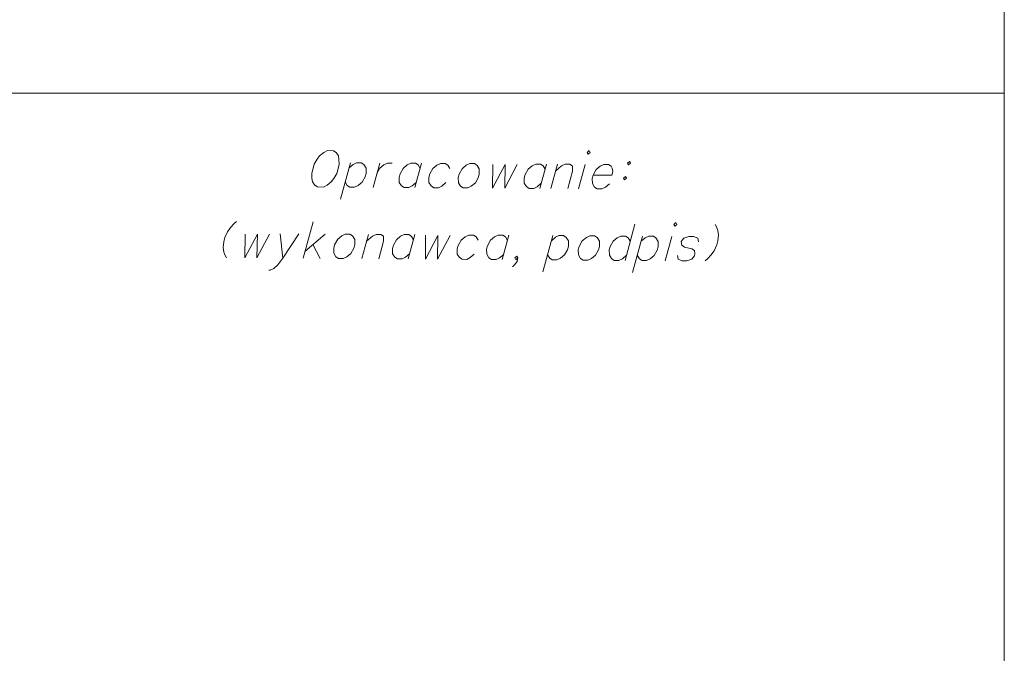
# Model space of a CAD drawing. Header units: metres. Extents: x 5555129 to 5555568, y 5636170 to 5636517.
# Tile 79 of 162: x 5555394 to 5555412, y 5636181 to 5636193. Entities that reach past the tile are written whole.
import ezdxf

# ---------------------------------------------------------------- set-up
doc = ezdxf.new("R2010")
doc.units = ezdxf.units.M
doc.header["$MEASUREMENT"] = 0
doc.layers.add('#RAMKA', color=7, linetype='Continuous', lineweight=18)

# ---------------------------------------------------------------- blocks, each defined once
blk = doc.blocks.new('*U783')
at = {"layer": '#RAMKA', "color": 7, "linetype": 'ByBlock', "lineweight": 18}
blk.add_line((5555398.654109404, 5636188.829416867), (5555398.701278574, 5636188.386386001), dxfattribs=at)
at = {"layer": '#RAMKA', "color": 7, "linetype": 'ByBlock', "lineweight": 18, "flags": 128}
blk.add_lwpolyline([(5555398.991570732, 5636188.827175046), (5555398.701278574, 5636188.386386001), (5555398.610714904, 5636188.261996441), (5555398.537311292, 5636188.199988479), (5555398.472487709, 5636188.169171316), (5555398.444365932, 5636188.169358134)], dxfattribs=at)
blk = doc.blocks.new('*U784')
at = {"layer": '#RAMKA', "color": 7, "linetype": 'ByBlock', "lineweight": 18}
for p, q in [((5555399.248483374, 5636189.044202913), (5555399.066861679, 5636188.383957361)), ((5555399.469640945, 5636188.823999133), (5555399.101181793, 5636188.508720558)), ((5555399.247989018, 5636188.632736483), (5555399.376201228, 5636188.381902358))]:
    blk.add_line(p, q, dxfattribs=at)
blk = doc.blocks.new('*U785')
at = {"layer": '#RAMKA', "color": 7, "linetype": 'ByBlock', "lineweight": 18}
blk.add_line((5555400.257050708, 5636188.818768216), (5555400.135489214, 5636188.37685826), dxfattribs=at)
at = {"layer": '#RAMKA', "color": 7, "linetype": 'ByBlock', "lineweight": 18, "flags": 128}
blk.add_lwpolyline([(5555400.222730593, 5636188.694005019), (5555400.332836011, 5636188.787016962), (5555400.397659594, 5636188.817834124), (5555400.482024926, 5636188.817273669), (5555400.529688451, 5636188.785709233), (5555400.532070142, 5636188.691950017), (5555400.444828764, 5636188.374803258)], dxfattribs=at)
blk = doc.blocks.new('*U786')
at = {"layer": '#RAMKA', "color": 7, "linetype": 'ByBlock', "lineweight": 18}
blk.add_line((5555401.100704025, 5636188.813163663), (5555400.979142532, 5636188.371253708), dxfattribs=at)
at = {"layer": '#RAMKA', "color": 7, "linetype": 'ByBlock', "lineweight": 18, "flags": 128}
blk.add_lwpolyline([(5555401.074963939, 5636188.719591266), (5555401.035880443, 5636188.782346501), (5555400.988216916, 5636188.813910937), (5555400.903851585, 5636188.814471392), (5555400.839028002, 5636188.78365423), (5555400.765624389, 5636188.721646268), (5555400.710321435, 5636188.623021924), (5555400.693161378, 5636188.560640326), (5555400.695543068, 5636188.466881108), (5555400.734626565, 5636188.404125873), (5555400.782290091, 5636188.372561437), (5555400.866655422, 5636188.372000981), (5555400.931479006, 5636188.402818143), (5555401.004882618, 5636188.464826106)], dxfattribs=at)
blk = doc.blocks.new('*U787')
at = {"layer": '#RAMKA', "color": 7, "linetype": 'ByBlock', "lineweight": 18}
blk.add_line((5555402.810464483, 5636188.801805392), (5555402.688902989, 5636188.359895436), dxfattribs=at)
at = {"layer": '#RAMKA', "color": 7, "linetype": 'ByBlock', "lineweight": 18, "flags": 128}
blk.add_lwpolyline([(5555402.784724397, 5636188.708232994), (5555402.7456409, 5636188.77098823), (5555402.697977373, 5636188.802552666), (5555402.613612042, 5636188.803113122), (5555402.548788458, 5636188.772295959), (5555402.475384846, 5636188.710287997), (5555402.420081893, 5636188.611663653), (5555402.402921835, 5636188.549282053), (5555402.405303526, 5636188.455522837), (5555402.444387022, 5636188.392767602), (5555402.492050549, 5636188.361203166), (5555402.57641588, 5636188.360642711), (5555402.641239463, 5636188.391459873), (5555402.714643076, 5636188.453467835)], dxfattribs=at)
blk = doc.blocks.new('*U788')
at = {"layer": '#RAMKA', "color": 7, "linetype": 'ByBlock', "lineweight": 18}
blk.add_line((5555403.607248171, 5636188.796512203), (5555403.425626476, 5636188.136266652), dxfattribs=at)
at = {"layer": '#RAMKA', "color": 7, "linetype": 'ByBlock', "lineweight": 18, "flags": 128}
blk.add_lwpolyline([(5555403.581508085, 5636188.702939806), (5555403.654911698, 5636188.764947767), (5555403.719735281, 5636188.79576493), (5555403.804100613, 5636188.795204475), (5555403.851764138, 5636188.763640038), (5555403.890847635, 5636188.700884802), (5555403.891788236, 5636188.601886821), (5555403.874628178, 5636188.539505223), (5555403.820766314, 5636188.446119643), (5555403.747362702, 5636188.384111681), (5555403.682539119, 5636188.353294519), (5555403.598173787, 5636188.353854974), (5555403.550510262, 5636188.385419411), (5555403.511426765, 5636188.448174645)], dxfattribs=at)
blk = doc.blocks.new('*U789')
at = {"layer": '#RAMKA', "color": 7, "linetype": 'ByBlock', "lineweight": 18}
blk.add_line((5555405.101519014, 5636189.005320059), (5555404.919897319, 5636188.345074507), dxfattribs=at)
at = {"layer": '#RAMKA', "color": 7, "linetype": 'ByBlock', "lineweight": 18, "flags": 128}
blk.add_lwpolyline([(5555405.015718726, 5636188.693412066), (5555404.976635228, 5636188.756167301), (5555404.928971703, 5636188.787731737), (5555404.844606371, 5636188.788292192), (5555404.779782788, 5636188.75747503), (5555404.706379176, 5636188.695467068), (5555404.651076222, 5636188.596842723), (5555404.633916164, 5636188.534461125), (5555404.636297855, 5636188.440701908), (5555404.675381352, 5636188.377946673), (5555404.723044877, 5636188.346382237), (5555404.807410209, 5636188.345821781), (5555404.872233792, 5636188.376638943), (5555404.945637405, 5636188.438646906)], dxfattribs=at)
blk = doc.blocks.new('*U790')
at = {"layer": '#RAMKA', "color": 7, "linetype": 'ByBlock', "lineweight": 18}
blk.add_line((5555405.238311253, 5636188.785676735), (5555405.056689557, 5636188.125431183), dxfattribs=at)
at = {"layer": '#RAMKA', "color": 7, "linetype": 'ByBlock', "lineweight": 18, "flags": 128}
blk.add_lwpolyline([(5555405.212571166, 5636188.692104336), (5555405.285974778, 5636188.754112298), (5555405.350798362, 5636188.784929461), (5555405.435163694, 5636188.784369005), (5555405.482827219, 5636188.752804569), (5555405.521910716, 5636188.690049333), (5555405.522851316, 5636188.591051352), (5555405.505691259, 5636188.528669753), (5555405.451829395, 5636188.435284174), (5555405.378425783, 5636188.373276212), (5555405.3136022, 5636188.342459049), (5555405.229236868, 5636188.343019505), (5555405.181573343, 5636188.374583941), (5555405.142489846, 5636188.437339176)], dxfattribs=at)
blk = doc.blocks.new('*U791')
at = {"layer": '#RAMKA', "color": 7, "linetype": 'ByBlock', "lineweight": 18}
blk.add_line((5555405.77262502, 5636188.782127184), (5555405.651063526, 5636188.340217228), dxfattribs=at)
at = {"layer": '#RAMKA', "color": 7, "linetype": 'ByBlock', "lineweight": 18, "flags": 128}
blk.add_lwpolyline([(5555405.804563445, 5636189.000649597), (5555405.824105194, 5636188.96927198), (5555405.860807, 5636189.000275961), (5555405.841265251, 5636189.031653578), (5555405.804563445, 5636189.000649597)], dxfattribs=at)
blk = doc.blocks.new('*U792')
at = {"layer": '#RAMKA', "color": 7, "linetype": 'ByBlock', "lineweight": 18}
blk.add_line((5555399.928719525, 5636190.118797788), (5555399.747097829, 5636189.458552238), dxfattribs=at)
at = {"layer": '#RAMKA', "color": 7, "linetype": 'ByBlock', "lineweight": 18, "flags": 128}
blk.add_lwpolyline([(5555399.902979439, 5636190.025225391), (5555399.976383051, 5636190.087233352), (5555400.041206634, 5636190.118050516), (5555400.125571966, 5636190.11749006), (5555400.173235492, 5636190.085925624), (5555400.212318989, 5636190.023170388), (5555400.213259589, 5636189.924172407), (5555400.196099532, 5636189.861790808), (5555400.142237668, 5636189.768405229), (5555400.068834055, 5636189.706397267), (5555400.004010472, 5636189.675580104), (5555399.91964514, 5636189.67614056), (5555399.871981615, 5636189.707704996), (5555399.832898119, 5636189.770460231)], dxfattribs=at)
blk = doc.blocks.new('*U793')
at = {"layer": '#RAMKA', "color": 7, "linetype": 'ByBlock', "lineweight": 18}
blk.add_line((5555400.463033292, 5636190.115248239), (5555400.3414718, 5636189.673338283), dxfattribs=at)
at = {"layer": '#RAMKA', "color": 7, "linetype": 'ByBlock', "lineweight": 18, "flags": 128}
blk.add_lwpolyline([(5555400.41011203, 5636189.922864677), (5555400.465414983, 5636190.021489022), (5555400.538818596, 5636190.083496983), (5555400.60364218, 5636190.114314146), (5555400.688007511, 5636190.113753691)], dxfattribs=at)
blk = doc.blocks.new('*U794')
at = {"layer": '#RAMKA', "color": 7, "linetype": 'ByBlock', "lineweight": 18}
blk.add_line((5555401.222321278, 5636190.110204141), (5555401.100759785, 5636189.668294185), dxfattribs=at)
at = {"layer": '#RAMKA', "color": 7, "linetype": 'ByBlock', "lineweight": 18, "flags": 128}
blk.add_lwpolyline([(5555401.196581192, 5636190.016631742), (5555401.157497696, 5636190.079386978), (5555401.10983417, 5636190.110951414), (5555401.025468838, 5636190.11151187), (5555400.960645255, 5636190.080694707), (5555400.887241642, 5636190.018686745), (5555400.831938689, 5636189.920062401), (5555400.814778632, 5636189.857680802), (5555400.817160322, 5636189.763921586), (5555400.856243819, 5636189.70116635), (5555400.903907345, 5636189.669601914), (5555400.988272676, 5636189.669041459), (5555401.05309626, 5636189.699858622), (5555401.126499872, 5636189.761866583)], dxfattribs=at)
blk = doc.blocks.new('*U795')
at = {"layer": '#RAMKA', "color": 7, "linetype": 'ByBlock', "lineweight": 18}
blk.add_line((5555403.494517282, 5636190.095109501), (5555403.372955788, 5636189.653199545), dxfattribs=at)
at = {"layer": '#RAMKA', "color": 7, "linetype": 'ByBlock', "lineweight": 18, "flags": 128}
blk.add_lwpolyline([(5555403.468777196, 5636190.001537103), (5555403.429693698, 5636190.064292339), (5555403.382030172, 5636190.095856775), (5555403.297664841, 5636190.09641723), (5555403.232841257, 5636190.065600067), (5555403.159437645, 5636190.003592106), (5555403.104134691, 5636189.904967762), (5555403.086974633, 5636189.842586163), (5555403.089356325, 5636189.748826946), (5555403.128439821, 5636189.686071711), (5555403.176103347, 5636189.654507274), (5555403.260468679, 5636189.653946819), (5555403.325292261, 5636189.684763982), (5555403.398695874, 5636189.746771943)], dxfattribs=at)
blk = doc.blocks.new('*U796')
at = {"layer": '#RAMKA', "color": 7, "linetype": 'ByBlock', "lineweight": 18}
blk.add_line((5555403.691369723, 5636190.093801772), (5555403.569808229, 5636189.651891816), dxfattribs=at)
at = {"layer": '#RAMKA', "color": 7, "linetype": 'ByBlock', "lineweight": 18, "flags": 128}
blk.add_lwpolyline([(5555403.657049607, 5636189.969038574), (5555403.767155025, 5636190.062050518), (5555403.831978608, 5636190.09286768), (5555403.91634394, 5636190.092307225), (5555403.964007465, 5636190.060742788), (5555403.966389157, 5636189.966983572), (5555403.879147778, 5636189.649836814)], dxfattribs=at)
blk = doc.blocks.new('*U797')
at = {"layer": '#RAMKA', "color": 7, "linetype": 'ByBlock', "lineweight": 18}
blk.add_line((5555404.197561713, 5636190.09043904), (5555404.076000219, 5636189.648529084), dxfattribs=at)
at = {"layer": '#RAMKA', "color": 7, "linetype": 'ByBlock', "lineweight": 18, "flags": 128}
blk.add_lwpolyline([(5555404.229500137, 5636190.308961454), (5555404.249041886, 5636190.277583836), (5555404.285743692, 5636190.308587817), (5555404.266201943, 5636190.339965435), (5555404.229500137, 5636190.308961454)], dxfattribs=at)
blk = doc.blocks.new('*U798')
at = {"layer": '#RAMKA', "color": 7, "linetype": 'ByBlock', "lineweight": 18, "flags": 128}
for points in [[(5555405.000690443, 5636190.142350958), (5555404.963988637, 5636190.111346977), (5555404.983530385, 5636190.079969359), (5555405.020232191, 5636190.11097334), (5555405.000690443, 5636190.142350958)], [(5555404.926330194, 5636189.872030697), (5555404.889628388, 5636189.841026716), (5555404.909170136, 5636189.809649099), (5555404.945871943, 5636189.84065308), (5555404.926330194, 5636189.872030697)]]:
    blk.add_lwpolyline(points, dxfattribs=at)

msp = doc.modelspace()

# ---------------------------------------------------------------- linework, layer by layer
at = {"layer": '#RAMKA', "color": 7, "linetype": 'Continuous', "lineweight": 18, "flags": 128}
for points in [[(5555132.537420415, 5636373.686384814), (5555132.537420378, 5636169.686384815), (5555411.814858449, 5636169.686384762), (5555411.814858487, 5636373.686384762), (5555132.537420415, 5636373.686384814)], [(5555369.273721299, 5636191.382049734), (5555369.273721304, 5636205.952854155), (5555411.814858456, 5636205.952854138), (5555411.81485845, 5636191.382049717), (5555369.273721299, 5636191.382049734)], [(5555268.814858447, 5636169.686384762), (5555411.814858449, 5636169.686384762), (5555411.81485845, 5636191.382049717), (5555268.814858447, 5636191.382049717), (5555268.814858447, 5636169.686384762)]]:
    msp.add_lwpolyline(points, close=True, dxfattribs=at)
for points in [[(5555399.510709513, 5636190.340309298), (5555399.44588593, 5636190.309492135), (5555399.367759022, 5636190.247515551), (5555399.322477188, 5636190.18532077), (5555399.268615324, 5636190.091935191), (5555399.22427409, 5636189.93074243), (5555399.22665578, 5636189.836983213), (5555399.2376175, 5636189.774414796), (5555399.281424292, 5636189.711628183), (5555399.329087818, 5636189.680063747), (5555399.441574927, 5636189.679316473), (5555399.50639851, 5636189.710133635), (5555399.579802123, 5636189.772141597), (5555399.625083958, 5636189.834336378), (5555399.678945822, 5636189.927721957), (5555399.723287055, 5636190.088914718), (5555399.720905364, 5636190.182673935), (5555399.709943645, 5636190.245242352), (5555399.670860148, 5636190.307997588), (5555399.623196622, 5636190.339562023), (5555399.510709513, 5636190.340309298)], [(5555401.735618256, 5636190.013050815), (5555401.696534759, 5636190.075806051), (5555401.648871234, 5636190.107370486), (5555401.564505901, 5636190.107930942), (5555401.499682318, 5636190.077113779), (5555401.426278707, 5636190.015105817), (5555401.370975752, 5636189.916481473), (5555401.353815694, 5636189.854099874), (5555401.356197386, 5636189.760340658), (5555401.395280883, 5636189.697585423), (5555401.442944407, 5636189.666020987), (5555401.52730974, 5636189.665460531), (5555401.592133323, 5636189.696277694), (5555401.665536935, 5636189.758285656)], [(5555402.098747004, 5636190.104381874), (5555402.03392342, 5636190.073564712), (5555401.960519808, 5636190.01155675), (5555401.905216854, 5636189.912932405), (5555401.888056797, 5636189.850550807), (5555401.890438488, 5636189.756791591), (5555401.929521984, 5636189.694036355), (5555401.97718551, 5636189.662471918), (5555402.061550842, 5636189.661911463), (5555402.126374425, 5636189.692728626), (5555402.199778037, 5636189.754736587), (5555402.253639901, 5636189.848122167), (5555402.270799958, 5636189.910503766), (5555402.269859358, 5636190.009501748), (5555402.230775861, 5636190.072256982), (5555402.183112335, 5636190.103821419), (5555402.098747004, 5636190.104381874)], [(5555402.517757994, 5636190.091343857), (5555402.513461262, 5636189.658909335), (5555402.742150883, 5636190.089853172), (5555402.733276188, 5636189.657449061), (5555402.961893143, 5636190.088393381)], [(5555404.34149289, 5636189.89674775), (5555404.678954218, 5636189.894505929), (5555404.697555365, 5636189.962126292), (5555404.686593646, 5636190.024694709), (5555404.667051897, 5636190.056072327), (5555404.619388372, 5636190.087636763), (5555404.535023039, 5636190.088197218), (5555404.470199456, 5636190.057380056), (5555404.396795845, 5636189.995372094), (5555404.34149289, 5636189.89674775), (5555404.324332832, 5636189.834366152), (5555404.326714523, 5636189.740606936), (5555404.365798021, 5636189.677851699), (5555404.413461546, 5636189.646287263), (5555404.497826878, 5636189.645726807), (5555404.562650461, 5636189.676543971), (5555404.636054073, 5636189.738551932)], [(5555397.857436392, 5636189.053443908), (5555397.80850065, 5636189.012105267), (5555397.75384489, 5636188.94997276), (5555397.69346911, 5636188.867046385), (5555397.646121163, 5636188.7632016), (5555397.624660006, 5636188.685184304), (5555397.614807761, 5636188.581090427), (5555397.629423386, 5636188.49766587), (5555397.649759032, 5636188.435035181), (5555397.675814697, 5636188.393198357)], [(5555406.559200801, 5636188.995636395), (5555406.585256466, 5636188.953799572), (5555406.605592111, 5636188.891168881), (5555406.620207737, 5636188.807744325), (5555406.610355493, 5636188.703650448), (5555406.588894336, 5636188.625633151), (5555406.541546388, 5636188.521788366), (5555406.481170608, 5636188.438861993), (5555406.426514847, 5636188.376729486), (5555406.377579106, 5636188.335390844)], [(5555398.014811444, 5636188.823409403), (5555398.010514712, 5636188.390974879), (5555398.239204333, 5636188.821918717), (5555398.230329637, 5636188.389514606), (5555398.458946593, 5636188.820458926)], [(5555399.835224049, 5636188.821570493), (5555399.770400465, 5636188.79075333), (5555399.696996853, 5636188.728745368), (5555399.641693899, 5636188.630121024), (5555399.624533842, 5636188.567739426), (5555399.626915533, 5636188.473980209), (5555399.66599903, 5636188.411224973), (5555399.713662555, 5636188.379660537), (5555399.798027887, 5636188.379100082), (5555399.862851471, 5636188.409917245), (5555399.936255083, 5636188.471925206), (5555399.990116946, 5636188.565310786), (5555400.007277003, 5636188.627692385), (5555400.006336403, 5636188.726690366), (5555399.967252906, 5636188.789445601), (5555399.919589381, 5636188.821010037), (5555399.835224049, 5636188.821570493)], [(5555401.294740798, 5636188.801620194), (5555401.290444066, 5636188.369185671), (5555401.519133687, 5636188.800129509), (5555401.510258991, 5636188.367725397), (5555401.738875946, 5636188.798669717)], [(5555402.250483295, 5636188.711782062), (5555402.211399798, 5636188.774537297), (5555402.163736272, 5636188.806101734), (5555402.079370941, 5636188.806662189), (5555402.014547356, 5636188.775845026), (5555401.941143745, 5636188.713837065), (5555401.885840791, 5636188.61521272), (5555401.868680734, 5636188.552831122), (5555401.871062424, 5636188.459071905), (5555401.910145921, 5636188.39631667), (5555401.957809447, 5636188.364752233), (5555402.042174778, 5636188.364191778), (5555402.106998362, 5636188.39500894), (5555402.180401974, 5636188.457016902)], [(5555404.282170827, 5636188.792028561), (5555404.217347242, 5636188.761211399), (5555404.14394363, 5636188.699203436), (5555404.088640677, 5636188.600579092), (5555404.07148062, 5636188.538197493), (5555404.07386231, 5636188.444438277), (5555404.112945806, 5636188.381683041), (5555404.160609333, 5636188.350118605), (5555404.244974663, 5636188.34955815), (5555404.309798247, 5636188.380375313), (5555404.38320186, 5636188.442383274), (5555404.437063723, 5636188.535768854), (5555404.454223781, 5636188.598150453), (5555404.45328318, 5636188.697148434), (5555404.414199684, 5636188.759903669), (5555404.366536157, 5636188.791468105), (5555404.282170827, 5636188.792028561)], [(5555406.253076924, 5636188.685192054), (5555406.242115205, 5636188.747760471), (5555406.166329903, 5636188.779511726), (5555406.08196457, 5636188.780072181), (5555405.98901921, 5636188.749441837), (5555405.943737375, 5636188.687247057), (5555405.954699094, 5636188.62467864), (5555406.00092153, 5636188.587875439), (5555406.132950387, 5636188.555750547), (5555406.180613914, 5636188.524186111), (5555406.191575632, 5636188.461617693), (5555406.182995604, 5636188.430426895), (5555406.137713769, 5636188.368232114), (5555406.044768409, 5636188.337601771), (5555405.960403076, 5636188.338162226), (5555405.884617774, 5636188.36991348), (5555405.873656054, 5636188.432481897)], [(5555402.97405016, 5636188.389248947), (5555402.937348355, 5636188.358244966), (5555402.917806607, 5636188.389622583), (5555402.954508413, 5636188.420626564), (5555402.97405016, 5636188.389248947), (5555402.956890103, 5636188.326867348), (5555402.911608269, 5636188.264672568), (5555402.873465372, 5636188.228429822)]]:
    msp.add_lwpolyline(points, dxfattribs=at)

# ---------------------------------------------------------------- block references
at = {"layer": '#RAMKA', "color": 7, "linetype": 'Continuous', "lineweight": 18}
for name in ['*U797', '*U792', '*U793', '*U794', '*U795', '*U796', '*U798', '*U784', '*U789', '*U791', '*U783', '*U785', '*U786', '*U787', '*U788', '*U790']:
    msp.add_blockref(name, (0, 0), dxfattribs=at)

doc.saveas('drawing.dxf')
